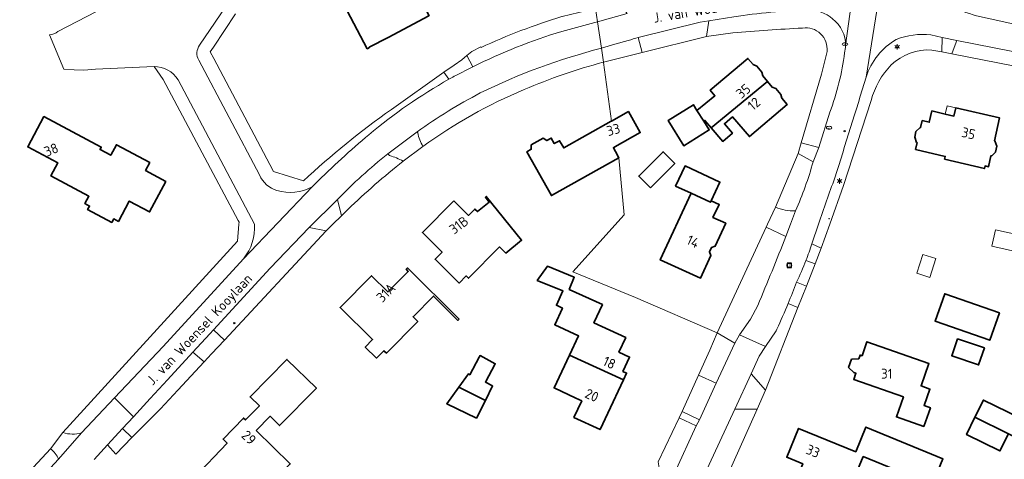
# Model space of a CAD drawing. Header units: metres. Extents: x 140853 to 145288, y 474558 to 480269.
# Tile 98 of 256: x 141807 to 141986, y 477707 to 477787. Entities that reach past the tile are written whole.
import ezdxf
from ezdxf.enums import TextEntityAlignment as Align

# ---------------------------------------------------------------- set-up
doc = ezdxf.new("R2010")
doc.units = ezdxf.units.M
doc.header["$MEASUREMENT"] = 0
for name, color, linetype, lineweight in [('B-WE-GR-GRAS_KRUIDENRIJK-G', 80, 'Continuous', 18), ('B-WE-IE-TERREINAFSCHEIDING_KUNSTMATIG_HEKWERK-G', 20, 'IE-TERREINAFSCHEIDING-KUNSTMATIG', 18), ('B-WE-KL-ET_LS_OV_LICHTMAST-S', 190, 'Continuous', 18), ('B-WE-KL-WATER_BRANDLEIDING_PUT-S', 150, 'Continuous', 18), ('B-WE-KL-WATER_PUT-S', 170, 'Continuous', 18), ('B-WE-OG-BEBOUWING-G', 7, 'Continuous', 35), ('B-WE-OG-BEBOUWING_BIJGEBOUW-G', 7, 'Continuous', 18), ('B-WE-OG-BEBOUWING_HUISNUMMER-T18', 10, 'Continuous', 18), ('B-WE-OG-BEBOUWING_LUIFEL-G', 7, 'Continuous', 18), ('B-WE-OG-BEBOUWING_STRAATNAAM-T18', 10, 'Continuous', 18), ('B-WE-OG-TERREIN_ERF-G', 7, 'Continuous', 18), ('B-WE-RI-GWA_RIOOLPUT-S', 30, 'Continuous', 18), ('B-WE-VH-ONVERHARD-G', 252, 'Continuous', 18), ('B-WE-VH-VERHARDING_ASFALT-G', 252, 'Continuous', 18), ('B-WE-VH-VERHARDING_BETONSTRAATSTEEN-G', 252, 'Continuous', 18), ('B-WE-VH-VERHARDING_HALFVERHARDING_GRIND-G', 252, 'Continuous', 18), ('B-WE-VH-VERHARDING_SIERBESTRATING-G', 252, 'Continuous', 18), ('B-WE-VH-VERHARDING_STRAATBAKSTEEN-G', 252, 'Continuous', 18), ('B-WE-VH-VERHARDING_TEGEL-G', 252, 'Continuous', 18), ('X-XX-XX-ALGEMEEN-S', 7, 'Continuous', 18)]:
    doc.layers.add(name, color=color, linetype=linetype, lineweight=lineweight)
doc.styles.add('NLCS-ISO', font='txt')
doc.linetypes.add('IE-TERREINAFSCHEIDING-KUNSTMATIG', pattern='A,4,[82,NLCS.shx,S=0.75,R=90,X=0,Y=0],4,-2', length=10)

# ---------------------------------------------------------------- blocks, each defined once
blk = doc.blocks.new('SIE-WEG_AFVALBAK_TYPE_01')
for radius in [0.25, 0.156]:
    blk.add_circle((0, 0), radius)
blk = doc.blocks.new('B-SIE-WEG_LICHTMAST-SO')
at = {"ltscale": 0.1}
for p, q in [((-1.1, 0.63), (-2.19, 1.27)), ((0, 1.27), (0, 2.53)), ((1.1, 0.63), (2.19, 1.27)), ((-1.1, -0.63), (-2.19, -1.27)), ((0, -1.27), (0, -2.53)), ((1.1, -0.63), (2.19, -1.27))]:
    blk.add_line(p, q, dxfattribs=at)
at = {"flags": 128}
for points in [[(-1.16, 0.5), (1.16, 0.5)], [(-1.16, -0.5), (1.16, -0.5)]]:
    blk.add_lwpolyline(points, dxfattribs=at)
at = {"ltscale": 0.1}
blk.add_circle((0, 0), 1.27, dxfattribs=at)
at = {"style": 'NLCS-ISO'}
blk.add_attdef('TYPE', text='', height=1.8, dxfattribs=at).set_placement((0, 2.53), align=Align.BOTTOM_CENTER)
blk = doc.blocks.new('SIE-WEG_STRAATPOT_BRANDKRAAN-SO')
blk.add_ellipse((0, 0), major_axis=(-0.729, 0), ratio=0.685994)
at = {"style": 'NLCS-ISO'}
blk.add_text('BR', height=0.4, dxfattribs=at).set_placement((-0.3, -0.15))
blk = doc.blocks.new('SRI-PUT_INSPECTIE-SO')
at = {"lineweight": -3, "flags": 128}
blk.add_lwpolyline([(-2, -2), (2, -2), (2, 2), (-2, 2)], close=True, dxfattribs=at)
at = {"lineweight": -3, "ltscale": 1.5}
blk.add_circle((0, 0), 2, dxfattribs=at)
at = {"ltscale": 0.1, "style": 'NLCS-ISO'}
blk.add_text('I', height=2.5, dxfattribs=at).set_placement((0, -0.01), align=Align.MIDDLE_CENTER)
blk = doc.blocks.new('SKL-WATERLEIDINGPUT-SO')
at = {"color": 0, "linetype": 'ByBlock', "lineweight": 18}
blk.add_ellipse((0, 0), major_axis=(2.5, 0), ratio=0.54, dxfattribs=at)
at = {"color": 0, "linetype": 'ByBlock', "lineweight": 18, "style": 'NLCS-ISO'}
blk.add_text('wl', height=1.8, dxfattribs=at).set_placement((0, 0), align=Align.MIDDLE_CENTER)

msp = doc.modelspace()

# ---------------------------------------------------------------- linework, layer by layer
at = {"layer": 'B-WE-GR-GRAS_KRUIDENRIJK-G', "ltscale": 0.2, "flags": 128}
for points in [[(141848.215, 477795.074), (141839.695, 477782.483), (141839.695, 477782.483, 0.3004322), (141839.553, 477779.787), (141839.553, 477779.787), (141850.574, 477758.914), (141850.574, 477758.914, 0.2235092), (141853.739, 477756.07), (141853.739, 477756.07, 0.1967114), (141860.108, 477756.753), (141860.108, 477756.753), (141860.378, 477757.022), (141860.649, 477757.29), (141860.649, 477757.29, -0.0201421), (141870.438, 477766.222), (141870.438, 477766.222, -0.0469418), (141884.938, 477776.287), (141884.938, 477776.287), (141884.019, 477777.563), (141874.497, 477770.819), (141874.497, 477770.819, 0.031199), (141858.534, 477757.839), (141858.534, 477757.839), (141853.122, 477759.557), (141852.458, 477760.812), (141842.287, 477780.037), (141841.624, 477781.293), (141842.199, 477782.156), (141846.22, 477788.188)], [(141980.705, 477787.832, 0.0071547), (141993.87, 477785.022)], [(141792.067, 477683.411), (141814.124, 477707.303), (141814.124, 477707.303, 0.1231488), (141812.63, 477709.187), (141812.63, 477709.187), (141790.111, 477684.938)]]:
    msp.add_lwpolyline(points, format="xyb", dxfattribs=at)
for points in [[(141905.438, 477785), (141911.421, 477786.607), (141911.908, 477786.745), (141911.574, 477789.12), (141905.514, 477787.705), (141905.465, 477787.694), (141905.465, 477787.694, 0.0342458), (141890.776, 477782.061), (141890.776, 477782.061), (141890.718, 477782.201), (141889.087, 477781.319), (141888.22, 477780.594), (141889.291, 477778.554), (141889.291, 477778.554, -0.0415629), (141905.438, 477785)], [(141931.673, 477784.061), (141936.481, 477784.751), (141936.481, 477784.751, -0.0057714), (141949.119, 477785.602), (141949.119, 477785.602, -0.4925792), (141953.562, 477781.35), (141953.562, 477781.35), (141952.566, 477777.218), (141948.84, 477764.724), (141952.046, 477763.914), (141954.073, 477770.298), (141954.073, 477770.298, 0.0576484), (141956.748, 477781.104), (141956.748, 477781.104, 0.0562786), (141956.928, 477782.421), (141956.928, 477782.421, 0.2422038), (141954.58, 477787.244), (141954.58, 477787.244, 0.1981518), (141950.082, 477788.865), (141950.082, 477788.865, 0.0288065), (141936.647, 477787.656), (141936.647, 477787.656), (141932.138, 477786.929), (141931.673, 477784.061)], [(141974.441, 477783.897), (141972.386, 477784.371), (141972.386, 477784.371, 0.1160004), (141966.118, 477783.532), (141966.118, 477783.532, 0.1845707), (141960.657, 477776.678), (141960.657, 477776.678, -0.0019633), (141954.967, 477758.369), (141954.967, 477758.369, 0.005027), (141952.023, 477750), (141952.023, 477750), (141950.821, 477746.422), (141952.498, 477745.615), (141954.081, 477750), (141956.55, 477757.008), (141961.555, 477772.417), (141961.555, 477772.417, -0.127888), (141965.221, 477778.919), (141965.221, 477778.919, -0.2052035), (141972.598, 477781.607), (141972.598, 477781.607), (141974.376, 477781.278), (141974.441, 477783.897)], [(141912.615, 477781.931), (141912.982, 477779.403), (141919.985, 477781.161), (141919.313, 477783.854), (141919.313, 477783.854, 0.0038359), (141917.481, 477783.359), (141917.481, 477783.359), (141915.043, 477782.663), (141912.615, 477781.931)], [(141912.942, 477779.393), (141912.982, 477779.403), (141912.615, 477781.931), (141912.615, 477781.931, 0.0516809), (141890.634, 477773.805), (141890.634, 477773.805, 0.0346141), (141879.172, 477766.744), (141879.172, 477766.744), (141879.318, 477766.589), (141879.318, 477766.589, 0.1005593), (141880.231, 477764.076), (141880.231, 477764.076, -0.0593622), (141898.606, 477774.409), (141898.606, 477774.409, -0.0368398), (141912.942, 477779.393)], [(141847.66, 477743.703, 0.1964536), (141849.639, 477750), (141849.639, 477750), (141835.797, 477776.209), (141835.797, 477776.209, 0.2586206), (141831.43, 477778.599), (141831.43, 477778.599), (141833.107, 477776.227), (141846.718, 477750.62), (141846.879, 477750.319), (141846.849, 477750), (141846.556, 477746.892), (141814.86, 477712.105), (141814.86, 477712.105, 0.1396753), (141818.275, 477712.064), (141818.275, 477712.064), (141824.254, 477718.411), (141833.068, 477727.768), (141847.66, 477743.703)], [(141876.645, 477761.415, 0.0613415), (141874.176, 477762.424), (141874.176, 477762.424), (141873.835, 477762.751), (141873.835, 477762.751, 0.0300085), (141864.705, 477754.462), (141864.705, 477754.462), (141865.422, 477751.509), (141866.597, 477752.64), (141866.597, 477752.64, -0.0244978), (141876.645, 477761.415)], [(141951.033, 477761.293), (141948.328, 477762.797), (141944.184, 477753.044), (141944.184, 477753.044, 0.1085121), (141947.834, 477752.384), (141947.834, 477752.384, 0.0378266), (141951.033, 477761.293)], [(141946.077, 477747.754), (141942.49, 477749.428), (141933.609, 477730.232), (141936.834, 477728.333), (141937.702, 477729.863), (141939.697, 477732.723), (141940.985, 477735.222), (141940.985, 477735.222, 0.0086212), (141946.077, 477747.754)], [(141948.051, 477739.458), (141949.834, 477738.74), (141951.402, 477742.759), (141949.725, 477743.364), (141949.725, 477743.364, -0.0173032), (141948.051, 477739.458)], [(141948.266, 477734.844), (141946.483, 477735.562), (141946.483, 477735.562, -0.0141436), (141944.461, 477730.914), (141944.461, 477730.914), (141944.32, 477730.612), (141942.414, 477727.759), (141941.239, 477726), (141939.78, 477722.76), (141942.391, 477719.83), (141948.266, 477734.844)]]:
    msp.add_lwpolyline(points, format="xyb", close=True, dxfattribs=at)
for points in [[(141987.673, 477780.606), (141987.287, 477781.34), (141977.123, 477783.366), (141976.991, 477783.015), (141976.196, 477780.898), (141987.333, 477778.747), (141987.673, 477780.606)], [(141862.674, 477748.733), (141859.579, 477749.362), (141852.477, 477741.984), (141842.199, 477730.787), (141844.202, 477728.926), (141862.674, 477748.733)], [(141840.547, 477724.996), (141838.482, 477726.738), (141833.88, 477721.724), (141830.737, 477718.3), (141827.687, 477714.978), (141825.728, 477712.843), (141827.389, 477711.252), (141832.619, 477716.419), (141835.773, 477719.831), (141840.547, 477724.996)], [(141933.468, 477721.097), (141930.246, 477722.553), (141927.249, 477715.919), (141930.419, 477714.459), (141933.468, 477721.097)], [(141940.906, 477716.35), (141936.859, 477716.361), (141934.12, 477710.494), (141931.386, 477704.624), (141934.472, 477702.004), (141940.906, 477716.35)], [(141929.831, 477713.365), (141926.736, 477714.779), (141922.926, 477706.792), (141923.13, 477705.32), (141925.88, 477704.734), (141929.831, 477713.365)]]:
    msp.add_lwpolyline(points, close=True, dxfattribs=at)
at = {"layer": 'B-WE-IE-TERREINAFSCHEIDING_KUNSTMATIG_HEKWERK-G', "ltscale": 0.2, "flags": 128}
for points in [[(141931.673, 477784.061), (141919.985, 477781.161)], [(141936.481, 477784.751), (141931.673, 477784.061)], [(141948.84, 477764.724), (141952.566, 477777.218), (141953.562, 477781.35)], [(141972.598, 477781.607), (141974.376, 477781.278)], [(141976.196, 477780.898), (141987.333, 477778.747)], [(141954.081, 477750), (141956.55, 477757.008), (141961.555, 477772.417)], [(141952.498, 477745.615), (141954.081, 477750)], [(141949.834, 477738.74), (141951.402, 477742.759)]]:
    msp.add_lwpolyline(points, dxfattribs=at)
for points in [[(141949.119, 477785.602, 0.0057714), (141936.481, 477784.751)], [(141953.562, 477781.35, 0.4925792), (141949.119, 477785.602)], [(141965.221, 477778.919, -0.2052035), (141972.598, 477781.607)], [(141961.555, 477772.417, -0.127888), (141965.221, 477778.919)]]:
    msp.add_lwpolyline(points, format="xyb", dxfattribs=at)
at = {"layer": 'B-WE-OG-BEBOUWING-G', "ltscale": 0.2, "flags": 128}
for points in [[(141881.351, 477787.814), (141875.973, 477798.069), (141868.501, 477794.151), (141865.08, 477792.357), (141865.043, 477792.428), (141864.671, 477792.233), (141870.123, 477781.836), (141870.495, 477782.031), (141870.458, 477782.102), (141873.91, 477783.912), (141881.302, 477787.788), (141881.351, 477787.814)], [(141929.954, 477770.622), (141931.191, 477768.659), (141931.387, 477768.826), (141932.528, 477767.484), (141942.764, 477775.904), (141941.893, 477776.931), (141941.709, 477777.606), (141940.801, 477778.677), (141940.164, 477778.968), (141939.206, 477780.097), (141932.364, 477774.29), (141933.205, 477773.299), (141929.954, 477770.622)], [(141942.764, 477775.904), (141932.528, 477767.484), (141934.626, 477765.016), (141936.393, 477766.519), (141934.955, 477768.21), (141936.426, 477769.46), (141939.47, 477765.879), (141946.326, 477771.707), (141945.362, 477772.843), (141945.177, 477773.518), (141944.27, 477774.589), (141943.633, 477774.88), (141942.764, 477775.904)], [(141931.191, 477768.659), (141929.954, 477770.622), (141929.307, 477771.657), (141924.742, 477768.804), (141927.603, 477764.225), (141932.183, 477767.086), (141931.191, 477768.659)], [(141915.074, 477764.028), (141919.664, 477766.608), (141917.513, 477770.435), (141914.436, 477768.705), (141914.414, 477768.692), (141905.771, 477763.834), (141905.036, 477765.141), (141904.068, 477764.597), (141903.514, 477765.604), (141902.72, 477765.158), (141902.031, 477765.573), (141899.896, 477764.373), (141899.893, 477763.568), (141899.092, 477763.118), (141903.555, 477755.177), (141915.787, 477762.053), (141915.174, 477763.168), (141914.782, 477763.863), (141915.074, 477764.028)], [(141969.611, 477763.558), (141975.011, 477762.277), (141974.896, 477761.791), (141982.116, 477760.079), (141982.231, 477760.566), (141982.873, 477760.414), (141983.316, 477762.395), (141983.45, 477762.365), (141984.121, 477763.064), (141984.357, 477764.12), (141984.031, 477765.094), (141983.924, 477765.118), (141984.856, 477769.291), (141976.929, 477771.097), (141976.583, 477769.606), (141974.976, 477769.983), (141972.591, 477770.542), (141972.11, 477768.487), (141970.835, 477768.786), (141970.538, 477767.52), (141970.441, 477767.543), (141969.698, 477766.8), (141969.466, 477765.797), (141969.805, 477764.827), (141969.903, 477764.804), (141969.611, 477763.558)], [(141829.859, 477759.7), (141830.643, 477761.175), (141824.61, 477764.414), (141823.588, 477762.489), (141821.629, 477763.534), (141821.864, 477763.975), (141811.458, 477769.525), (141808.517, 477764.01), (141813.979, 477761.097), (141812.713, 477758.724), (141819.604, 477755.048), (141818.893, 477753.716), (141819.723, 477753.274), (141819.384, 477752.638), (141823.769, 477750.3), (141824.108, 477750.935), (141824.964, 477750.478), (141826.935, 477754.175), (141830.624, 477752.208), (141833.565, 477757.723), (141829.859, 477759.7)], [(141921.51, 477756.585), (141925.927, 477761.006), (141923.805, 477763.127), (141919.387, 477758.705), (141921.51, 477756.585)], [(141928.888, 477755.583), (141932.418, 477753.955), (141932.548, 477754.235), (141934.113, 477757.621), (141927.796, 477760.542), (141926.064, 477756.885), (141928.888, 477755.583)], [(141932.548, 477754.235), (141932.418, 477753.955), (141928.888, 477755.583), (141923.301, 477743.469), (141930.571, 477740.15), (141932.476, 477744.28), (141932.231, 477744.944), (141932.608, 477745.761), (141933.272, 477746.006), (141935.177, 477750.136), (141932.866, 477751.191), (141933.991, 477753.546), (141932.548, 477754.235)], [(141885.817, 477754.201), (141880.127, 477748.437), (141883.718, 477744.886), (141882.439, 477743.592), (141886.798, 477739.283), (141888.078, 477740.577), (141888.504, 477740.155), (141894.128, 477745.845), (141895.252, 477744.734), (141898.133, 477747.061), (141891.718, 477755), (141891.572, 477754.871), (141892.242, 477753.975), (141890.11, 477752.253), (141889.64, 477752.718), (141888.494, 477751.558), (141885.817, 477754.201)], [(141886.816, 477732.732), (141877.432, 477742.019), (141877.195, 477741.791), (141877.574, 477741.396), (141873.875, 477737.663), (141870.874, 477740.607), (141865.188, 477734.862), (141871.101, 477729.009), (141869.765, 477727.659), (141871.805, 477725.64), (141873.141, 477726.99), (141873.589, 477726.547), (141879.287, 477732.304), (141878.434, 477733.148), (141882.148, 477736.901), (141886.59, 477732.505), (141886.816, 477732.732)], [(141911.25, 477732.073), (141912.79, 477735.353), (141906.791, 477738.117), (141907.698, 477740.34), (141902.836, 477742.325), (141900.962, 477739.762), (141905.638, 477737.863), (141904.444, 477735.231), (141905.555, 477734.727), (141904.142, 477731.711), (141908.462, 477729.687), (141906.83, 477726.204), (141916.617, 477721.717), (141917.184, 477722.928), (141916.523, 477723.238), (141917.728, 477725.817), (141915.798, 477726.742), (141917.021, 477729.383), (141911.25, 477732.073)], [(141984.841, 477733.851), (141974.927, 477737.337), (141973.185, 477732.384), (141983.1, 477728.898), (141984.841, 477733.851)], [(141977.253, 477729.155), (141976.207, 477726.07), (141981.067, 477724.421), (141982.113, 477727.507), (141977.253, 477729.155)], [(141958.003, 477725.451), (141957.461, 477723.909), (141958.438, 477723.025), (141958.796, 477722.899), (141958.403, 477721.779), (141967.431, 477718.605), (141966.154, 477714.973), (141971.126, 477713.225), (141972.326, 477716.64), (141971.185, 477717.041), (141972.236, 477720.032), (141970.623, 477720.599), (141972.05, 477724.655), (141960.804, 477728.609), (141959.909, 477726.062), (141959.55, 477726.188), (141959.318, 477725.528), (141958.003, 477725.451)], [(141849.945, 477712.514), (141852.478, 477715.09), (141854.22, 477713.377), (141860.901, 477720.169), (141855.544, 477725.416), (141848.876, 477718.606), (141850.552, 477716.985), (141848.024, 477714.403), (141847.658, 477714.763), (141843.954, 477710.932), (141844.697, 477710.214), (141838.739, 477703.92), (141841.112, 477701.553), (141839.759, 477700.195), (141843.885, 477696.091), (141851.375, 477703.605), (141852.388, 477702.595), (141856.146, 477706.415), (141849.945, 477712.514)], [(141886.76, 477720.363), (141891.557, 477717.96), (141892.876, 477720.586), (141891.576, 477721.28), (141893.361, 477724.62), (141890.593, 477726.099), (141890.447, 477725.824), (141888.728, 477722.609), (141888.517, 477722.764), (141886.76, 477720.363)], [(141916.617, 477721.717), (141906.83, 477726.204), (141904.024, 477720.216), (141907.975, 477718.364), (141909.046, 477717.862), (141907.642, 477714.865), (141912.369, 477712.651), (141913.773, 477715.648), (141916.617, 477721.717)], [(141891.557, 477717.96), (141886.76, 477720.363), (141884.565, 477717.362), (141889.948, 477714.758), (141891.557, 477717.96)], [(141986.474, 477711.916), (141991.258, 477709.57), (141992.799, 477712.712), (141981.954, 477718.031), (141980.413, 477714.889), (141986.474, 477711.916)], [(141986.474, 477711.916), (141980.413, 477714.889), (141978.872, 477711.746), (141984.933, 477708.774), (141986.474, 477711.916)], [(141972.635, 477702.597), (141974.592, 477707.345), (141960.616, 477713.106), (141958.779, 477708.625), (141948.388, 477712.874), (141946.246, 477707.633), (141949.153, 477706.445), (141947.595, 477702.661), (141956.519, 477698.988), (141960.123, 477707.746), (141972.635, 477702.597)]]:
    msp.add_lwpolyline(points, close=True, dxfattribs=at)
at = {"layer": 'B-WE-OG-BEBOUWING_BIJGEBOUW-G', "ltscale": 0.2, "flags": 128}
for points in [[(141990.48, 477747.528), (141984.111, 477748.941), (141983.453, 477745.978), (141989.376, 477744.663), (141990.48, 477747.528)], [(141969.855, 477741.047), (141972.2, 477740.285), (141973.316, 477743.718), (141970.971, 477744.48), (141969.855, 477741.047)]]:
    msp.add_lwpolyline(points, close=True, dxfattribs=at)
at = {"layer": 'B-WE-OG-BEBOUWING_LUIFEL-G', "ltscale": 0.2, "flags": 128}
msp.add_lwpolyline([(141976.929, 477771.097), (141975.347, 477771.458), (141974.976, 477769.983), (141976.583, 477769.606), (141976.929, 477771.097)], close=True, dxfattribs=at)
at = {"layer": 'B-WE-OG-TERREIN_ERF-G', "ltscale": 0.2, "flags": 128}
for points in [[(141790.111, 477684.938), (141812.63, 477709.187), (141814.86, 477712.105), (141814.86, 477712.105), (141846.556, 477746.892), (141846.849, 477750), (141846.879, 477750.319), (141846.718, 477750.62), (141833.107, 477776.227), (141831.43, 477778.599), (141820.81, 477778.1), (141818.676, 477777.967), (141816.909, 477778.016), (141815.065, 477778.127), (141812.47, 477784.382), (141812.47, 477784.382, 0.1261568), (141814.003, 477784.942), (141814.003, 477784.942), (141842.165, 477799.635)], [(141846.22, 477788.188), (141842.199, 477782.156), (141841.624, 477781.293), (141842.287, 477780.037), (141852.458, 477760.812), (141853.122, 477759.557), (141858.534, 477757.839), (141858.534, 477757.839, -0.031199), (141874.497, 477770.819), (141874.497, 477770.819), (141884.019, 477777.563), (141885.874, 477778.877), (141887.265, 477779.797), (141888.22, 477780.594), (141889.087, 477781.319), (141890.718, 477782.201), (141890.776, 477782.061), (141890.776, 477782.061, -0.0342458), (141905.465, 477787.694)], [(141987.333, 477778.747), (141976.196, 477780.898), (141974.376, 477781.278), (141972.598, 477781.607), (141972.598, 477781.607, 0.2052035), (141965.221, 477778.919), (141965.221, 477778.919, 0.127888), (141961.555, 477772.417), (141961.555, 477772.417), (141956.55, 477757.008), (141954.081, 477750), (141952.498, 477745.615), (141951.402, 477742.759), (141949.834, 477738.74), (141948.266, 477734.844), (141942.391, 477719.83), (141940.906, 477716.35), (141934.472, 477702.004)], [(141922.926, 477706.792), (141926.736, 477714.779), (141927.249, 477715.919), (141930.246, 477722.553), (141932.292, 477727.082), (141933.609, 477730.232), (141918.819, 477736.669), (141907.419, 477741.294), (141916.754, 477751.682), (141915.787, 477762.053), (141903.555, 477755.177), (141899.092, 477763.118), (141899.893, 477763.568), (141899.896, 477764.373), (141902.031, 477765.573), (141902.72, 477765.158), (141903.514, 477765.604), (141904.068, 477764.597), (141905.036, 477765.141), (141905.771, 477763.834), (141914.414, 477768.692), (141914.436, 477768.705), (141912.987, 477779.365), (141912.982, 477779.403), (141912.942, 477779.393), (141912.942, 477779.393, 0.0368398), (141898.606, 477774.409), (141898.606, 477774.409, 0.0593622), (141880.231, 477764.076), (141880.231, 477764.076), (141876.645, 477761.415), (141876.645, 477761.415, 0.0244978), (141866.597, 477752.64), (141866.597, 477752.64), (141865.422, 477751.509), (141863.855, 477750), (141862.674, 477748.733), (141844.202, 477728.926), (141841.841, 477726.395), (141840.547, 477724.996), (141835.773, 477719.831), (141832.619, 477716.419), (141827.389, 477711.252), (141824.526, 477708.221), (141823.007, 477709.879), (141820.56, 477707.213)]]:
    msp.add_lwpolyline(points, format="xyb", dxfattribs=at)
for points in [[(141864.671, 477792.233), (141865.043, 477792.428), (141865.08, 477792.357), (141868.501, 477794.151), (141875.973, 477798.069), (141881.351, 477787.814), (141881.302, 477787.788), (141873.91, 477783.912), (141870.458, 477782.102), (141870.495, 477782.031), (141870.123, 477781.836), (141864.671, 477792.233)], [(141931.191, 477768.659), (141932.183, 477767.086), (141927.603, 477764.225), (141924.742, 477768.804), (141929.307, 477771.657), (141929.954, 477770.622), (141933.205, 477773.299), (141932.364, 477774.29), (141939.206, 477780.097), (141940.164, 477778.968), (141940.801, 477778.677), (141941.709, 477777.606), (141941.893, 477776.931), (141942.764, 477775.904), (141943.633, 477774.88), (141944.27, 477774.589), (141945.177, 477773.518), (141945.362, 477772.843), (141946.326, 477771.707), (141939.47, 477765.879), (141936.426, 477769.46), (141934.955, 477768.21), (141936.393, 477766.519), (141934.626, 477765.016), (141932.528, 477767.484), (141931.387, 477768.826), (141931.191, 477768.659)], [(141976.929, 477771.097), (141984.856, 477769.291), (141983.924, 477765.118), (141984.031, 477765.094), (141984.357, 477764.12), (141984.121, 477763.064), (141983.45, 477762.365), (141983.316, 477762.395), (141982.873, 477760.414), (141982.231, 477760.566), (141982.116, 477760.079), (141974.896, 477761.791), (141975.011, 477762.277), (141969.611, 477763.558), (141969.903, 477764.804), (141969.805, 477764.827), (141969.466, 477765.797), (141969.698, 477766.8), (141970.441, 477767.543), (141970.538, 477767.52), (141970.835, 477768.786), (141972.11, 477768.487), (141972.591, 477770.542), (141974.976, 477769.983), (141976.583, 477769.606), (141976.929, 477771.097)], [(141818.893, 477753.716), (141819.604, 477755.048), (141812.713, 477758.724), (141813.979, 477761.097), (141808.517, 477764.01), (141811.458, 477769.525), (141821.864, 477763.975), (141821.629, 477763.534), (141823.588, 477762.489), (141824.61, 477764.414), (141830.643, 477761.175), (141829.859, 477759.7), (141833.565, 477757.723), (141830.624, 477752.208), (141826.935, 477754.175), (141824.964, 477750.478), (141824.108, 477750.935), (141823.769, 477750.3), (141819.384, 477752.638), (141819.723, 477753.274), (141818.893, 477753.716)], [(141921.51, 477756.585), (141919.387, 477758.705), (141923.805, 477763.127), (141925.927, 477761.006), (141921.51, 477756.585)], [(141932.866, 477751.191), (141935.177, 477750.136), (141933.272, 477746.006), (141932.608, 477745.761), (141932.231, 477744.944), (141932.476, 477744.28), (141930.571, 477740.15), (141923.301, 477743.469), (141928.888, 477755.583), (141926.064, 477756.885), (141927.796, 477760.542), (141934.113, 477757.621), (141932.548, 477754.235), (141933.991, 477753.546), (141932.866, 477751.191)], [(141880.127, 477748.437), (141885.817, 477754.201), (141888.494, 477751.558), (141889.64, 477752.718), (141890.11, 477752.253), (141892.242, 477753.975), (141891.572, 477754.871), (141891.718, 477755), (141898.133, 477747.061), (141895.252, 477744.734), (141894.128, 477745.845), (141888.504, 477740.155), (141888.078, 477740.577), (141886.798, 477739.283), (141882.439, 477743.592), (141883.718, 477744.886), (141880.127, 477748.437)], [(141869.765, 477727.659), (141871.101, 477729.009), (141865.188, 477734.862), (141870.874, 477740.607), (141873.875, 477737.663), (141877.574, 477741.396), (141877.195, 477741.791), (141877.432, 477742.019), (141886.816, 477732.732), (141886.59, 477732.505), (141882.148, 477736.901), (141878.434, 477733.148), (141879.287, 477732.304), (141873.589, 477726.547), (141873.141, 477726.99), (141871.805, 477725.64), (141869.765, 477727.659)], [(141906.83, 477726.204), (141908.462, 477729.687), (141904.142, 477731.711), (141905.555, 477734.727), (141904.444, 477735.231), (141905.638, 477737.863), (141900.962, 477739.762), (141902.836, 477742.325), (141907.698, 477740.34), (141906.791, 477738.117), (141912.79, 477735.353), (141911.25, 477732.073), (141917.021, 477729.383), (141915.798, 477726.742), (141917.728, 477725.817), (141916.523, 477723.238), (141917.184, 477722.928), (141916.617, 477721.717), (141913.773, 477715.648), (141912.369, 477712.651), (141907.642, 477714.865), (141909.046, 477717.862), (141907.975, 477718.364), (141904.024, 477720.216), (141906.83, 477726.204)], [(141984.841, 477733.851), (141983.1, 477728.898), (141973.185, 477732.384), (141974.927, 477737.337), (141984.841, 477733.851)], [(141977.253, 477729.155), (141982.113, 477727.507), (141981.067, 477724.421), (141976.207, 477726.07), (141977.253, 477729.155)], [(141958.003, 477725.451), (141959.318, 477725.528), (141959.55, 477726.188), (141959.909, 477726.062), (141960.804, 477728.609), (141972.05, 477724.655), (141970.623, 477720.599), (141972.236, 477720.032), (141971.185, 477717.041), (141972.326, 477716.64), (141971.126, 477713.225), (141966.154, 477714.973), (141967.431, 477718.605), (141958.403, 477721.779), (141958.796, 477722.899), (141958.438, 477723.025), (141957.461, 477723.909), (141958.003, 477725.451)], [(141843.885, 477696.091), (141839.759, 477700.195), (141841.112, 477701.553), (141838.739, 477703.92), (141844.697, 477710.214), (141843.954, 477710.932), (141847.658, 477714.763), (141848.024, 477714.403), (141850.552, 477716.985), (141848.876, 477718.606), (141855.544, 477725.416), (141860.901, 477720.169), (141854.22, 477713.377), (141852.478, 477715.09), (141849.945, 477712.514), (141856.146, 477706.415), (141852.388, 477702.595), (141851.375, 477703.605), (141843.885, 477696.091)], [(141886.76, 477720.363), (141888.517, 477722.764), (141888.728, 477722.609), (141890.447, 477725.824), (141890.593, 477726.099), (141893.361, 477724.62), (141891.576, 477721.28), (141892.876, 477720.586), (141891.557, 477717.96), (141889.948, 477714.758), (141884.565, 477717.362), (141886.76, 477720.363)], [(141980.413, 477714.889), (141981.954, 477718.031), (141992.799, 477712.712), (141991.258, 477709.57), (141986.474, 477711.916), (141984.933, 477708.774), (141978.872, 477711.746), (141980.413, 477714.889)], [(141972.635, 477702.597), (141960.123, 477707.746), (141956.519, 477698.988), (141947.595, 477702.661), (141949.153, 477706.445), (141946.246, 477707.633), (141948.388, 477712.874), (141958.779, 477708.625), (141960.616, 477713.106), (141974.592, 477707.345), (141972.635, 477702.597)]]:
    msp.add_lwpolyline(points, close=True, dxfattribs=at)
msp.add_lwpolyline([(141936.481, 477784.751), (141931.673, 477784.061), (141919.985, 477781.161), (141912.982, 477779.403), (141912.987, 477779.365), (141914.436, 477768.705), (141917.513, 477770.435), (141919.664, 477766.608), (141915.074, 477764.028), (141914.782, 477763.863), (141915.174, 477763.168), (141915.787, 477762.053), (141916.754, 477751.682), (141907.419, 477741.294), (141918.819, 477736.669), (141933.609, 477730.232), (141942.49, 477749.428), (141942.758, 477750), (141944.184, 477753.044), (141948.328, 477762.797), (141948.84, 477764.724), (141952.566, 477777.218), (141953.562, 477781.35), (141953.562, 477781.35, 0.4925792), (141949.119, 477785.602), (141949.119, 477785.602, 0.0057714), (141936.481, 477784.751)], format="xyb", close=True, dxfattribs=at)
at = {"layer": 'B-WE-VH-ONVERHARD-G', "ltscale": 0.2, "flags": 128}
msp.add_lwpolyline([(141949.725, 477743.364), (141951.402, 477742.759), (141952.498, 477745.615), (141950.821, 477746.422), (141950.821, 477746.422, -0.0130455), (141949.725, 477743.364)], format="xyb", close=True, dxfattribs=at)
at = {"layer": 'B-WE-VH-VERHARDING_ASFALT-G', "ltscale": 0.2, "flags": 128}
for points in [[(141959.928, 477804.365), (141956.928, 477782.421), (141956.928, 477782.421, -0.0562786), (141956.748, 477781.104), (141956.748, 477781.104, -0.0576484), (141954.073, 477770.298), (141954.073, 477770.298), (141952.046, 477763.914), (141951.033, 477761.293), (141951.033, 477761.293, -0.0378266), (141947.834, 477752.384), (141947.834, 477752.384), (141946.929, 477750), (141946.077, 477747.754), (141946.077, 477747.754, -0.0086212), (141940.985, 477735.222), (141940.985, 477735.222), (141939.697, 477732.723), (141937.702, 477729.863), (141942.414, 477727.759), (141944.32, 477730.612), (141944.461, 477730.914), (141944.461, 477730.914, 0.0141436), (141946.483, 477735.562), (141946.483, 477735.562, 0.0128227), (141948.051, 477739.458), (141948.051, 477739.458, 0.0173032), (141949.725, 477743.364), (141949.725, 477743.364, 0.0130455), (141950.821, 477746.422), (141950.821, 477746.422), (141952.023, 477750), (141952.023, 477750, -0.005027), (141954.967, 477758.369), (141954.967, 477758.369, 0.0019633), (141960.657, 477776.678), (141960.657, 477776.678), (141965.685, 477808.142)], [(141993.87, 477785.022, -0.0071547), (141980.705, 477787.832), (141980.705, 477787.832, -0.1106305), (141971.259, 477792.749), (141971.259, 477792.749, -0.1180169), (141966.641, 477799.426), (141966.641, 477799.426, -0.0630983), (141965.685, 477808.142), (141965.685, 477808.142), (141960.657, 477776.678), (141960.657, 477776.678, -0.1845707), (141966.118, 477783.532), (141966.118, 477783.532, -0.1160004), (141972.386, 477784.371), (141972.386, 477784.371), (141974.441, 477783.897), (141977.123, 477783.366), (141987.287, 477781.34)], [(141954.58, 477787.244, -0.2422038), (141956.928, 477782.421), (141956.928, 477782.421), (141959.928, 477804.365)], [(141842.165, 477799.635), (141814.003, 477784.942), (141814.003, 477784.942, -0.1261568), (141812.47, 477784.382), (141812.47, 477784.382), (141815.065, 477778.127), (141816.909, 477778.016), (141818.676, 477777.967), (141820.81, 477778.1), (141831.43, 477778.599), (141831.43, 477778.599, -0.2586206), (141835.797, 477776.209), (141835.797, 477776.209), (141849.639, 477750), (141849.639, 477750, -0.1964536), (141847.66, 477743.703), (141847.66, 477743.703), (141860.108, 477756.753), (141860.108, 477756.753, -0.1967114), (141853.739, 477756.07), (141853.739, 477756.07, -0.2235092), (141850.574, 477758.914), (141850.574, 477758.914), (141839.553, 477779.787), (141839.553, 477779.787, -0.3004322), (141839.695, 477782.483), (141839.695, 477782.483), (141848.215, 477795.074)], [(141917.265, 477788.26), (141911.908, 477786.745), (141912.615, 477781.931), (141912.615, 477781.931), (141915.043, 477782.663), (141917.481, 477783.359), (141917.481, 477783.359, -0.0038359), (141919.313, 477783.854), (141919.313, 477783.854), (141930.556, 477786.674), (141932.138, 477786.929), (141936.647, 477787.656)]]:
    msp.add_lwpolyline(points, format="xyb", dxfattribs=at)
msp.add_lwpolyline([(141977.123, 477783.366), (141974.441, 477783.897), (141974.376, 477781.278), (141976.196, 477780.898), (141976.991, 477783.015), (141977.123, 477783.366)], close=True, dxfattribs=at)
msp.add_lwpolyline([(141931.386, 477704.624), (141934.12, 477710.494), (141936.859, 477716.361), (141939.78, 477722.76), (141941.239, 477726), (141942.414, 477727.759), (141937.702, 477729.863), (141936.834, 477728.333), (141933.468, 477721.097), (141930.419, 477714.459), (141929.831, 477713.365), (141925.88, 477704.734)], dxfattribs=at)
at = {"layer": 'B-WE-VH-VERHARDING_BETONSTRAATSTEEN-G', "ltscale": 0.2, "flags": 128}
msp.add_lwpolyline([(141948.84, 477764.724), (141948.328, 477762.797), (141951.033, 477761.293), (141952.046, 477763.914), (141948.84, 477764.724)], close=True, dxfattribs=at)
at = {"layer": 'B-WE-VH-VERHARDING_HALFVERHARDING_GRIND-G', "ltscale": 0.2, "flags": 128}
for points in [[(141917.265, 477788.26), (141915.839, 477790.117), (141911.574, 477789.12), (141911.908, 477786.745), (141917.265, 477788.26)], [(141930.556, 477786.674), (141919.313, 477783.854), (141919.985, 477781.161), (141931.673, 477784.061), (141932.138, 477786.929), (141930.556, 477786.674)], [(141936.834, 477728.333), (141933.609, 477730.232), (141932.292, 477727.082), (141930.246, 477722.553), (141933.468, 477721.097), (141936.834, 477728.333)], [(141942.391, 477719.83), (141939.78, 477722.76), (141936.859, 477716.361), (141940.906, 477716.35), (141942.391, 477719.83)], [(141930.419, 477714.459), (141927.249, 477715.919), (141926.736, 477714.779), (141929.831, 477713.365), (141930.419, 477714.459)]]:
    msp.add_lwpolyline(points, close=True, dxfattribs=at)
for points in [[(141944.184, 477753.044), (141942.758, 477750), (141942.49, 477749.428), (141946.077, 477747.754), (141946.929, 477750), (141947.834, 477752.384), (141947.834, 477752.384, -0.1085121), (141944.184, 477753.044)], [(141949.834, 477738.74), (141948.051, 477739.458), (141948.051, 477739.458, -0.0128227), (141946.483, 477735.562), (141946.483, 477735.562), (141948.266, 477734.844), (141949.834, 477738.74)], [(141818.275, 477712.064, -0.1396753), (141814.86, 477712.105), (141814.86, 477712.105), (141812.63, 477709.187), (141812.63, 477709.187, -0.1231488), (141814.124, 477707.303), (141814.124, 477707.303), (141818.275, 477712.064)]]:
    msp.add_lwpolyline(points, format="xyb", close=True, dxfattribs=at)
at = {"layer": 'B-WE-VH-VERHARDING_SIERBESTRATING-G', "ltscale": 0.2, "flags": 128}
msp.add_lwpolyline([(141880.231, 477764.076, -0.1005593), (141879.318, 477766.589), (141879.318, 477766.589), (141879.172, 477766.744), (141873.835, 477762.751), (141874.176, 477762.424), (141874.176, 477762.424, -0.0613415), (141876.645, 477761.415), (141876.645, 477761.415), (141880.231, 477764.076)], format="xyb", close=True, dxfattribs=at)
msp.add_lwpolyline([(141864.705, 477754.462), (141864.393, 477754.141), (141864.082, 477753.819), (141860.193, 477750), (141859.579, 477749.362), (141862.674, 477748.733), (141863.855, 477750), (141865.422, 477751.509), (141864.705, 477754.462)], close=True, dxfattribs=at)
at = {"layer": 'B-WE-VH-VERHARDING_STRAATBAKSTEEN-G', "ltscale": 0.2, "flags": 128}
msp.add_lwpolyline([(141890.634, 477773.805, -0.0516809), (141912.615, 477781.931), (141912.615, 477781.931), (141911.908, 477786.745), (141911.421, 477786.607), (141905.438, 477785), (141905.438, 477785, 0.0415629), (141889.291, 477778.554), (141889.291, 477778.554, 0.0032659), (141888.313, 477778.059), (141888.313, 477778.059), (141886.918, 477777.371), (141886.918, 477777.371, 0.0059394), (141884.938, 477776.287), (141884.938, 477776.287, 0.0469418), (141870.438, 477766.222), (141870.438, 477766.222, 0.0201421), (141860.649, 477757.29), (141860.649, 477757.29), (141860.378, 477757.022), (141860.108, 477756.753), (141847.66, 477743.703), (141833.068, 477727.768), (141824.254, 477718.411), (141827.687, 477714.978), (141830.737, 477718.3), (141833.88, 477721.724), (141838.482, 477726.738), (141841.553, 477730.083), (141842.199, 477730.787), (141852.477, 477741.984), (141859.579, 477749.362), (141860.193, 477750), (141864.082, 477753.819), (141864.393, 477754.141), (141864.705, 477754.462), (141864.705, 477754.462, -0.0300085), (141873.835, 477762.751), (141873.835, 477762.751), (141879.172, 477766.744), (141879.172, 477766.744, -0.0346141), (141890.634, 477773.805)], format="xyb", close=True, dxfattribs=at)
for points in [[(141844.202, 477728.926), (141842.199, 477730.787), (141841.553, 477730.083), (141838.482, 477726.738), (141840.547, 477724.996), (141841.841, 477726.395), (141844.202, 477728.926)], [(141827.389, 477711.252), (141825.728, 477712.843), (141823.007, 477709.879), (141824.526, 477708.221), (141827.389, 477711.252)]]:
    msp.add_lwpolyline(points, close=True, dxfattribs=at)
msp.add_lwpolyline([(141820.56, 477707.213), (141823.007, 477709.879), (141825.728, 477712.843), (141827.687, 477714.978), (141824.254, 477718.411), (141818.275, 477712.064), (141814.124, 477707.303), (141792.067, 477683.411)], dxfattribs=at)
at = {"layer": 'B-WE-VH-VERHARDING_TEGEL-G', "ltscale": 0.2, "flags": 128}
msp.add_lwpolyline([(141888.22, 477780.594), (141887.265, 477779.797), (141885.874, 477778.877), (141884.019, 477777.563), (141884.938, 477776.287), (141884.938, 477776.287, -0.0059394), (141886.918, 477777.371), (141886.918, 477777.371), (141888.313, 477778.059), (141888.313, 477778.059, -0.0032659), (141889.291, 477778.554), (141889.291, 477778.554), (141888.22, 477780.594)], format="xyb", close=True, dxfattribs=at)

# ---------------------------------------------------------------- block references
at = {"layer": 'B-WE-KL-ET_LS_OV_LICHTMAST-S', "xscale": 0.2, "yscale": 0.2, "zscale": 0.2}
for p in [(141966.284, 477782.184), (141955.839, 477757.816)]:
    msp.add_blockref('B-SIE-WEG_LICHTMAST-SO', p, dxfattribs=at)
at = {"layer": 'B-WE-KL-WATER_BRANDLEIDING_PUT-S', "xscale": 0.2, "yscale": 0.2, "zscale": 0.2}
for p in [(141956.744, 477766.86), (141846, 477732)]:
    msp.add_blockref('SIE-WEG_STRAATPOT_BRANDKRAAN-SO', p, dxfattribs=at)
at = {"layer": 'B-WE-KL-WATER_PUT-S', "xscale": 0.2, "yscale": 0.2, "zscale": 0.2}
for p in [(141956.829, 477782.668), (141953.941, 477767.495)]:
    msp.add_blockref('SKL-WATERLEIDINGPUT-SO', p, dxfattribs=at)
at = {"layer": 'B-WE-RI-GWA_RIOOLPUT-S', "xscale": 0.2, "yscale": 0.2, "zscale": 0.2}
msp.add_blockref('SRI-PUT_INSPECTIE-SO', (141946.712, 477742.497), dxfattribs=at)
at = {"layer": 'X-XX-XX-ALGEMEEN-S', "xscale": 0.2, "yscale": 0.2, "zscale": 0.2}
msp.add_blockref('SIE-WEG_AFVALBAK_TYPE_01', (141953.935, 477750.974), dxfattribs=at)

# ---------------------------------------------------------------- texts
at = {"layer": 'B-WE-OG-BEBOUWING_HUISNUMMER-T18', "style": 'NLCS-ISO'}
for s, rotation, p in [('35', 40.3, (141938.373, 477774.143)), ('12', 40.4, (141940.308, 477771.841)), ('33', 15.6, (141914.78, 477767.133)), ('35', 347.2, (141979.241, 477766.468)), ('38', 22.5, (141812.777, 477763.498)), ('31B', 36.8, (141886.746, 477749.809)), ('14', 335.2, (141929.242, 477746.819)), ('31A', 44.5, (141873.513, 477737.545)), ('18', 335.3, (141914.065, 477724.811)), ('20', 335.4, (141910.879, 477718.899)), ('29', 316.5, (141848.638, 477711.22)), ('33', 337.8, (141951.02, 477708.74))]:
    msp.add_text(s, height=1.8, rotation=rotation, dxfattribs=at).set_placement(p, align=Align.MIDDLE_CENTER)
msp.add_text('31', height=1.8, dxfattribs=at).set_placement((141964.401, 477722.81), align=Align.MIDDLE_CENTER)
at = {"layer": 'B-WE-OG-BEBOUWING_STRAATNAAM-T18', "style": 'NLCS-ISO'}
for s, rotation, p in [('J. van Woensel Kooijlaan', 9.4, (141935.129, 477789.592)), ('J. van Woensel Kooylaan', 46.7, (141839.65, 477730.867))]:
    msp.add_text(s, height=1.8, rotation=rotation, dxfattribs=at).set_placement(p, align=Align.MIDDLE_CENTER)

doc.saveas('drawing.dxf')
